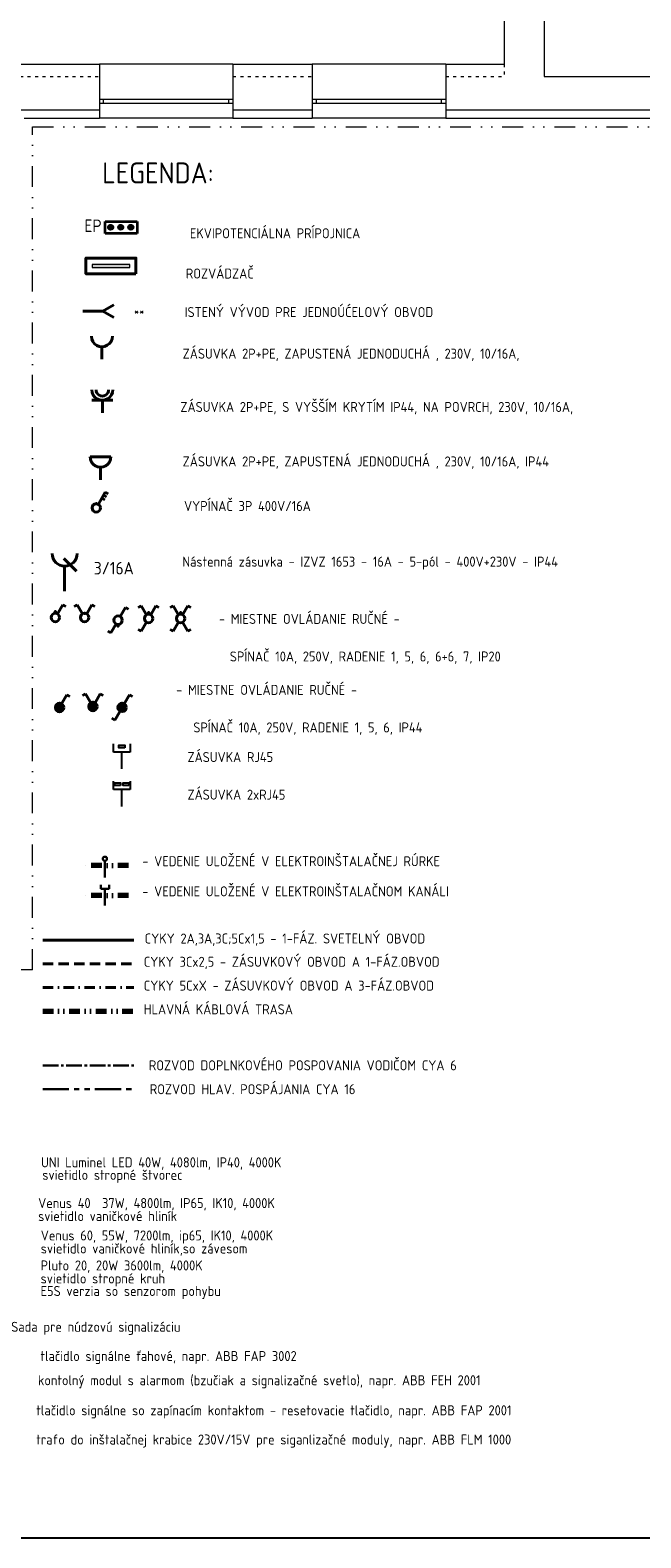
# Model space of a CAD drawing. Header units: millimetres. Extents: x 15895 to 58613, y -11754 to 79916.
# Tile 19 of 21: x 28752 to 36068, y 50216 to 68275. Entities that reach past the tile are written whole.
import ezdxf
from ezdxf.enums import TextEntityAlignment as Align

# ---------------------------------------------------------------- set-up
doc = ezdxf.new("R2010")
doc.units = ezdxf.units.MM
for name, pattern in [('ACAD_ISO03W100', [30, 12, -18]), ('DASHDOT', [1, 0.5, -0.25, 0, -0.25]), ('DASHED2', [0.375, 0.25, -0.125]), ('DGN STYLE 4', [1.514702, 0.756878, -0.378439, 0.000946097, -0.378439]), ('DIVIDE', [1.25, 0.5, -0.25, 0, -0.25, 0, -0.25]), ('DĚLICÍ2', [15.875, 6.35, -3.175, 0, -3.175, 0, -3.175]), ('SDRUŽENÁ2', [1.25, 0.625, -0.125, 0.125, -0.125, 0.125, -0.125]), ('STŘEDOVÁ2', [1.125, 0.75, -0.125, 0.125, -0.125])]:
    doc.linetypes.add(name, pattern=pattern)
doc.layers.get('0').update_dxf_attribs({"linetype": 'CONTINUOUS'})
for name, color, linetype, lineweight in [('1- UZEMNENIE', 3, 'CONTINUOUS', 35), ('1-ENN - SILN. ŽLABY', 165, 'CONTINUOUS', 70), ('1-ENN-SVETLÁ', 4, 'CONTINUOUS', 40), ('1-ENN-ZÁSUVKY', 1, 'CONTINUOUS', 40), ('2DE_SPP', 41, 'CONTINUOUS', 25), ('EL.ŽLABY', 120, 'CONTINUOUS', 18), ('EL1', 7, 'CONTINUOUS', 30), ('EL2', 7, 'CONTINUOUS', 40), ('EL3', 4, 'CONTINUOUS', 40), ('EL_POPIS', 7, 'CONTINUOUS', 25), ('ELEKTRO NN', 1, 'CONTINUOUS', 40), ('HLAVNÉ POSPÁJANIE - TRASY', 30, 'DGN STYLE 4', 30), ('tenka', 7, 'CONTINUOUS', 0), ('TEXT', 7, 'CONTINUOUS', 9)]:
    doc.layers.add(name, color=color, linetype=linetype, lineweight=lineweight)
doc.styles.add('CP_ATTR', font='isocp.shx')
doc.styles.add('ISOCP', font='isocp.shx')
doc.styles.get("Standard").update_dxf_attribs({"font": 'isocp.shx'})

# ---------------------------------------------------------------- blocks, each defined once
blk = doc.blocks.new('rozvadzač')
at = {"linetype": 'Continuous', "lineweight": 5}
blk.add_hatch(color=256, dxfattribs=at).paths.add_polyline_path([(-150, -300), (-100, -300), (-100, 300), (-150, 300)])
at = {"linetype": 'Continuous'}
blk.add_lwpolyline([(-250, -400), (0, -400), (0, 400), (-250, 400)], close=True, dxfattribs=at)
at = {"linetype": 'Continuous', "lineweight": 5}
blk.add_lwpolyline([(-150, -300), (-100, -300), (-100, 300), (-150, 300)], close=True, dxfattribs=at)
blk = doc.blocks.new('vyvod el')
at = {"layer": 'EL2', "linetype": 'Continuous'}
for p, q in [((0, 0), (4.800003, 0)), ((4.800003, 0), (7.398087, 1.5)), ((4.800003, 0), (7.398087, -1.5))]:
    blk.add_line(p, q, dxfattribs=at)
at = {"layer": 'EL1', "linetype": 'Continuous', "flags": 1}
blk.add_attdef('ZARIZENI', (0, 0), '', height=2, dxfattribs=at)
at = {"layer": 'EL1', "flags": 8}
blk.add_attdef('POPIS', text='', height=2, dxfattribs=at).set_placement((13.5, 0), align=Align.MIDDLE)
blk.add_attdef('DRUH', (2.5, -2.5), '', height=1.7, dxfattribs=at)
blk = doc.blocks.new('zasuvka dvojita zap')
at = {"layer": 'EL2'}
for p, q in [((-2.49, 3), (0.01, 3)), ((0, 3), (2.5, 3))]:
    blk.add_line(p, q, dxfattribs=at)
at = {"layer": 'EL2', "linetype": 'Continuous'}
blk.add_line((0, 0), (0, 3), dxfattribs=at)
for radius in [2.5, 1.5]:
    blk.add_arc((0, 5.5), radius, 180, 0.4405, dxfattribs=at)
at = {"layer": 'EL1', "linetype": 'Continuous', "flags": 8}
blk.add_attdef('POPIS', text='', height=2, dxfattribs=at).set_placement((0, 8), align=Align.MIDDLE)
at = {"layer": 'EL1', "linetype": 'Continuous', "flags": 1}
blk.add_attdef('ZARIZENI', (0, 2.4), '', height=2, dxfattribs=at)
at = {"layer": 'EL1', "flags": 8}
blk.add_attdef('DRUH', (3, 3.5), '', height=1.7, dxfattribs=at)
blk = doc.blocks.new('zasuvka IP44')
at = {"layer": 'EL2'}
blk.add_line((-2.5, 5.5), (2.5, 5.5), dxfattribs=at)
at = {"layer": 'EL2', "linetype": 'Continuous'}
blk.add_line((0, 0), (0, 3), dxfattribs=at)
blk.add_arc((0, 5.5), 2.5, 180, 0.4405, dxfattribs=at)
at = {"layer": 'EL1', "linetype": 'Continuous', "flags": 8}
blk.add_attdef('POPIS', text='', height=2, dxfattribs=at).set_placement((0, 8), align=Align.MIDDLE)
at = {"layer": 'EL1', "linetype": 'Continuous', "flags": 1}
blk.add_attdef('ZARIZENI', (0, 2.4), '', height=2, dxfattribs=at)
at = {"layer": 'EL1', "flags": 8}
blk.add_attdef('DRUH', (3, 3.5), '', height=1.7, dxfattribs=at)
blk = doc.blocks.new('vypinač 3faz')
at = {"layer": 'EL2', "linetype": 'Continuous'}
for p, q in [((1.33, 3.31), (2.17, 4.75)), ((1.75, 4.03), (2.47, 3.61)), ((2.17, 4.75), (2.89, 4.34)), ((0.5, 1.87), (1.33, 3.31)), ((1.33, 3.31), (2.06, 2.89))]:
    blk.add_line(p, q, dxfattribs=at)
blk.add_circle((0, 1), 1, dxfattribs=at)
blk.add_point((0, 2), dxfattribs=at)
at = {"layer": 'EL1', "linetype": 'Continuous', "flags": 8}
blk.add_attdef('POPIS', text='', height=2, dxfattribs=at).set_placement((0, 7.5), align=Align.MIDDLE)
at = {"layer": 'EL1', "linetype": 'Continuous', "flags": 1}
blk.add_attdef('ZARIZENI', (0, 1.2), '', height=2, dxfattribs=at)
at = {"layer": 'EL1', "flags": 8}
blk.add_attdef('DRUH', (2, 0.5), '', height=1.7, dxfattribs=at)
blk = doc.blocks.new('EP')
at = {"linetype": 'Continuous'}
for points in [[(-169, -128, -1), (-169, -57, -1)], [(-8, -128, -1), (-8, -57, -1)], [(154, -128, -1), (154, -57, -1)]]:
    blk.add_hatch(color=256, dxfattribs=at).paths.add_polyline_path(points)
for p, q in [((-255, 0), (255, 0)), ((-255, -192), (-255, 0)), ((255, 0), (255, -192)), ((255, -192), (-255, -192))]:
    blk.add_line(p, q, dxfattribs=at)
for centre in [(-169, -92), (-8, -92), (154, -92)]:
    blk.add_circle(centre, 35.6, dxfattribs=at)
at = {"layer": '1-ENN-ZÁSUVKY'}
blk.add_attdef('NAZOV', text='', height=150, dxfattribs=at).set_placement((0, -500), align=Align.CENTER)
blk = doc.blocks.new('zasuvka pod omietku')
at = {"layer": 'EL2', "linetype": 'Continuous'}
blk.add_line((0, 0), (0, 3), dxfattribs=at)
blk.add_arc((0, 5.5), 2.5, 180, 0.4405, dxfattribs=at)
at = {"layer": 'EL1', "linetype": 'Continuous', "flags": 8}
blk.add_attdef('POPIS', text='', height=2, dxfattribs=at).set_placement((0, 8), align=Align.MIDDLE)
at = {"layer": 'EL1', "linetype": 'Continuous', "flags": 1}
blk.add_attdef('ZARIZENI', (0, 2.4), '', height=2, dxfattribs=at)
at = {"layer": 'EL1', "flags": 8}
blk.add_attdef('DRUH', (3, 3.5), '', height=1.7, dxfattribs=at)
blk = doc.blocks.new('spínač 6+6')
at = {"linetype": 'Continuous'}
blk.add_point((0, 2.4), dxfattribs=at)
blk.add_point((0, 2.4), dxfattribs=at)
blk.add_point((0, 2.4), dxfattribs=at)
at = {"layer": 'EL2', "linetype": 'Continuous'}
for p, q in [((-1.75, 4.03), (-2.47, 3.61)), ((-0.5, 1.87), (-1.75, 4.03)), ((0.5, 1.87), (1.75, 4.03)), ((1.75, 4.03), (2.47, 3.61)), ((-0.5, 0.13), (-1.75, -2.03)), ((-1.75, -2.03), (-2.47, -1.61))]:
    blk.add_line(p, q, dxfattribs=at)
blk.add_circle((0, 1), 1, dxfattribs=at)
at = {"layer": 'EL1', "linetype": 'Continuous', "flags": 8}
blk.add_attdef('POPIS', text='', height=2, dxfattribs=at).set_placement((0, 7), align=Align.MIDDLE)
at = {"layer": 'EL1', "linetype": 'Continuous', "flags": 1}
blk.add_attdef('ZARIZENI', (0, 1.2), '', height=2, dxfattribs=at)
at = {"layer": 'EL1', "flags": 8}
blk.add_attdef('DRUH', (2, 0.5), '', height=1.7, dxfattribs=at)
blk = doc.blocks.new('spínač 7')
at = {"layer": 'EL2', "linetype": 'Continuous'}
for p, q in [((-1.75, 4.03), (-2.47, 3.61)), ((-0.5, 1.87), (-1.75, 4.03)), ((0.5, 1.87), (1.75, 4.03)), ((1.75, 4.03), (2.47, 3.61)), ((-0.5, 0.13), (-1.75, -2.03)), ((0.5, 0.13), (1.75, -2.03)), ((-1.75, -2.03), (-2.47, -1.61)), ((1.75, -2.03), (2.47, -1.61))]:
    blk.add_line(p, q, dxfattribs=at)
blk.add_circle((0, 1), 1, dxfattribs=at)
blk.add_point((0, 2.4), dxfattribs=at)
blk.add_point((0, 2.4), dxfattribs=at)
at = {"layer": 'EL1', "linetype": 'Continuous', "flags": 8}
blk.add_attdef('POPIS', text='', height=2, dxfattribs=at).set_placement((0, 7), align=Align.MIDDLE)
at = {"layer": 'EL1', "linetype": 'Continuous', "flags": 1}
blk.add_attdef('ZARIZENI', (0, 1.2), '', height=2, dxfattribs=at)
at = {"layer": 'EL1', "flags": 8}
blk.add_attdef('DRUH', (2, 0.5), '', height=1.7, dxfattribs=at)
blk = doc.blocks.new('spínač 1 na povrch')
at = {"layer": 'EL2', "linetype": 'Continuous'}
for p, q in [((0.5, 1.87), (1.75, 4.03)), ((1.75, 4.03), (2.47, 3.61)), ((-1, 1.08), (1, 1.08)), ((-0.99, 0.83), (0.99, 0.83)), ((-0.94, 1.33), (0.94, 1.33)), ((-0.91, 0.58), (0.91, 0.58)), ((-0.81, 1.58), (0.81, 1.58)), ((-0.75, 0.33), (0.75, 0.33)), ((-0.55, 1.83), (0.55, 1.83)), ((-0.4, 0.08), (0.4, 0.08))]:
    blk.add_line(p, q, dxfattribs=at)
blk.add_circle((0, 1), 1, dxfattribs=at)
blk.add_point((0, 2), dxfattribs=at)
at = {"layer": 'EL1', "linetype": 'Continuous', "flags": 8}
blk.add_attdef('POPIS', text='', height=2, dxfattribs=at).set_placement((0, 7), align=Align.MIDDLE)
at = {"layer": 'EL1', "linetype": 'Continuous', "flags": 1}
blk.add_attdef('ZARIZENI', (0, 1.2), '', height=2, dxfattribs=at)
at = {"layer": 'EL1', "flags": 8}
blk.add_attdef('DRUH', (2, 0.5), '', height=1.7, dxfattribs=at)
blk = doc.blocks.new('spínač 5')
at = {"linetype": 'Continuous'}
blk.add_point((0, 2), dxfattribs=at)
blk.add_point((0, 2), dxfattribs=at)
at = {"layer": 'EL2', "linetype": 'Continuous'}
for p, q in [((-1.75, 4.03), (-2.47, 3.61)), ((-0.5, 1.87), (-1.75, 4.03)), ((0.5, 1.87), (1.75, 4.03)), ((1.75, 4.03), (2.47, 3.61))]:
    blk.add_line(p, q, dxfattribs=at)
blk.add_circle((0, 1), 1, dxfattribs=at)
at = {"layer": 'EL1', "linetype": 'Continuous', "flags": 8}
blk.add_attdef('POPIS', text='', height=2, dxfattribs=at).set_placement((0, 7), align=Align.MIDDLE)
at = {"layer": 'EL1', "linetype": 'Continuous', "flags": 1}
blk.add_attdef('ZARIZENI', (0, 1.2), '', height=2, dxfattribs=at)
at = {"layer": 'EL1', "flags": 8}
blk.add_attdef('DRUH', (2, 0.5), '', height=1.7, dxfattribs=at)
blk = doc.blocks.new('Spínač 5_IP55')
at = {"layer": 'EL2', "linetype": 'Continuous'}
for p, q in [((-1.75, 4.03), (-2.47, 3.61)), ((-0.5, 1.87), (-1.75, 4.03)), ((0.5, 1.87), (1.75, 4.03)), ((1.75, 4.03), (2.47, 3.61)), ((-1, 1.08), (1, 1.08)), ((-0.99, 0.83), (0.99, 0.83)), ((-0.94, 1.33), (0.94, 1.33)), ((-0.91, 0.58), (0.91, 0.58)), ((-0.81, 1.58), (0.81, 1.58)), ((-0.75, 0.33), (0.75, 0.33)), ((-0.55, 1.83), (0.55, 1.83)), ((-0.4, 0.08), (0.4, 0.08))]:
    blk.add_line(p, q, dxfattribs=at)
blk.add_circle((0, 1), 1, dxfattribs=at)
blk.add_point((0, 2), dxfattribs=at)
at = {"layer": 'EL1', "linetype": 'Continuous', "flags": 8}
blk.add_attdef('POPIS', text='', height=2, dxfattribs=at).set_placement((0, 7), align=Align.MIDDLE)
at = {"layer": 'EL1', "linetype": 'Continuous', "flags": 1}
blk.add_attdef('ZARIZENI', (0, 1.2), '', height=2, dxfattribs=at)
at = {"layer": 'EL1', "flags": 8}
blk.add_attdef('DRUH', (2, 0.5), '', height=1.7, dxfattribs=at)
blk = doc.blocks.new('spínač 6')
at = {"linetype": 'Continuous'}
blk.add_point((0, 2.4), dxfattribs=at)
blk.add_point((0, 2.4), dxfattribs=at)
blk.add_point((0, 2.4), dxfattribs=at)
at = {"layer": 'EL2', "linetype": 'Continuous'}
for p, q in [((0.5, 1.87), (1.75, 4.03)), ((1.75, 4.03), (2.47, 3.61)), ((-0.5, 0.13), (-1.75, -2.03)), ((-1.75, -2.03), (-2.47, -1.61))]:
    blk.add_line(p, q, dxfattribs=at)
blk.add_circle((0, 1), 1, dxfattribs=at)
at = {"layer": 'EL1', "linetype": 'Continuous', "flags": 8}
blk.add_attdef('POPIS', text='', height=2, dxfattribs=at).set_placement((0, 7), align=Align.MIDDLE)
at = {"layer": 'EL1', "linetype": 'Continuous', "flags": 1}
blk.add_attdef('ZARIZENI', (0, 1.2), '', height=2, dxfattribs=at)
at = {"layer": 'EL1', "flags": 8}
blk.add_attdef('DRUH', (2, 0.5), '', height=1.7, dxfattribs=at)
blk = doc.blocks.new('ELJQ7')
at = {"layer": 'EL2', "linetype": 'Continuous'}
for p, q in [((0.5, 1.87), (1.75, 4.03)), ((1.75, 4.03), (2.47, 3.61)), ((-0.5, 0.13), (-1.75, -2.03)), ((-1, 1.08), (1, 1.08)), ((-0.99, 0.83), (0.99, 0.83)), ((-0.94, 1.33), (0.94, 1.33)), ((-0.91, 0.58), (0.91, 0.58)), ((-0.81, 1.58), (0.81, 1.58)), ((-0.75, 0.33), (0.75, 0.33)), ((-0.55, 1.83), (0.55, 1.83)), ((-0.4, 0.08), (0.4, 0.08)), ((-1.75, -2.03), (-2.47, -1.61))]:
    blk.add_line(p, q, dxfattribs=at)
blk.add_circle((0, 1), 1, dxfattribs=at)
blk.add_point((0, 2), dxfattribs=at)
at = {"layer": 'EL1', "linetype": 'Continuous', "flags": 8}
blk.add_attdef('POPIS', text='', height=2, dxfattribs=at).set_placement((0, 7), align=Align.MIDDLE)
at = {"layer": 'EL1', "linetype": 'Continuous', "flags": 1}
blk.add_attdef('ZARIZENI', (0, 1.2), '', height=2, dxfattribs=at)
at = {"layer": 'EL1', "flags": 8}
blk.add_attdef('DRUH', (2, 0.5), '', height=1.7, dxfattribs=at)
blk = doc.blocks.new('spínač 1')
at = {"linetype": 'Continuous'}
blk.add_point((0, 2.4), dxfattribs=at)
at = {"layer": 'EL2', "linetype": 'Continuous'}
for p, q in [((0.5, 1.87), (1.75, 4.03)), ((1.75, 4.03), (2.47, 3.61))]:
    blk.add_line(p, q, dxfattribs=at)
blk.add_circle((0, 1), 1, dxfattribs=at)
at = {"layer": 'EL1', "linetype": 'Continuous', "flags": 8}
blk.add_attdef('POPIS', text='', height=2, dxfattribs=at).set_placement((0, 7), align=Align.MIDDLE)
at = {"layer": 'EL1', "linetype": 'Continuous', "flags": 1}
blk.add_attdef('ZARIZENI', (0, 1.2), '', height=2, dxfattribs=at)
at = {"layer": 'EL1', "flags": 8}
blk.add_attdef('DRUH', (2, 0.5), '', height=1.7, dxfattribs=at)
blk = doc.blocks.new('cpel_2590b_zncjpgd')
blk.add_arc((0, -2.5), 2.5, 0, 180)
at = {"linetype": 'ByBlock', "style": 'CP_ATTR', "flags": 9}
for tag in ['NAME', 'GROUP', 'NUMBER', 'PRODUCER', 'ARTICLE', 'PRODUCT-TYPE', 'ORDER-NO', 'CHARACTER', 'POWER', 'VOLTAGE', 'WEIGHT', 'OTHER']:
    blk.add_attdef(tag, text='', height=0.000625, dxfattribs=at).set_placement((-2.5, -2.5), align=Align.MIDDLE_LEFT)
blk = doc.blocks.new('cpel_2585c1_zncjpgd')
blk.add_line((-2.63, 0.99), (-0.13, 3.49))
at = {"linetype": 'ByBlock', "style": 'CP_ATTR', "flags": 9}
for tag, p in [('NAME', (-2.5, 1.25)), ('NUMBER', (-2.5, 1.25)), ('PRODUCER', (-2.5, 1.25)), ('ARTICLE', (-2.5, 1.25)), ('PRODUCT-TYPE', (-2.5, 1.25)), ('ORDER-NO', (-2.5, 1.25)), ('CHARACTER', (-2.5, 1.25)), ('VOLTAGE', (-2.5, 1.25)), ('OTHER', (-2.5, 1.25)), ('GROUP', (-2.49, 1.25)), ('POWER', (-2.49, 1.25)), ('WEIGHT', (-2.49, 1.25))]:
    blk.add_attdef(tag, text='', height=0.000625, dxfattribs=at).set_placement(p, align=Align.MIDDLE_LEFT)
blk = doc.blocks.new('CPEL_socket_02x_zncjpgd')
blk.add_line((0, 0), (0, -0.4))
at = {"xscale": 0.08, "yscale": 0.08, "zscale": 0.08}
for name, p in [('cpel_2590b_zncjpgd', (0, -0.4)), ('cpel_2585c1_zncjpgd', (0.2, -0.6))]:
    blk.add_blockref(name, p, dxfattribs=at)
at = {"linetype": 'ByBlock', "style": 'CP_ATTR', "flags": 9}
for tag, p in [('ORDER-NO', (-0.176, -0.301)), ('CHARACTER', (-0.176, -0.3)), ('NAME', (-0.176, -0.3)), ('GROUP', (-0.175, -0.301)), ('NUMBER', (-0.176, -0.301)), ('PRODUCER', (-0.175, -0.3)), ('ARTICLE', (-0.175, -0.3)), ('PRODUCT-TYPE', (-0.176, -0.301)), ('POWER', (-0.175, -0.301)), ('VOLTAGE', (-0.175, -0.301)), ('WEIGHT', (-0.175, -0.3)), ('OTHER', (-0.175, -0.3)), ('FUNCTION', (-0.175, -0.301)), ('LINK', (-0.176, -0.301))]:
    blk.add_attdef(tag, text='', height=0.000625, dxfattribs=at).set_placement(p, align=Align.MIDDLE_LEFT)
at = {"style": 'CP_ATTR', "flags": 12}
for tag, p in [('m', (0.34, -0.3)), ('n', (0, -0.64))]:
    blk.add_attdef(tag, text='', height=0.2, dxfattribs=at).set_placement(p, align=Align.MIDDLE_CENTER)
blk = doc.blocks.new('ELJU9')
at = {"layer": 'EL1', "linetype": 'Continuous'}
for p, q in [((-1, 1.6), (-1, 2.6)), ((0, 1.6), (-1, 1.6)), ((0, 1.6), (1, 1.6)), ((0, -2.4), (0, 1.6)), ((1, 1.6), (1, 2.6))]:
    blk.add_line(p, q, dxfattribs=at)
blk.add_attdef('ULOZENI', text='', height=1.7, dxfattribs=at).set_placement((0, 4.5), align=Align.MIDDLE)
at = {"layer": 'EL1', "linetype": 'Continuous', "flags": 1}
blk.add_attdef('DELKA', (0, -2), '', height=2, dxfattribs=at)
blk = doc.blocks.new('ELJU3')
at = {"layer": 'EL1', "linetype": 'Continuous'}
blk.add_line((0, 1.1), (0, -2.9), dxfattribs=at)
blk.add_circle((0, 1.6), 0.5, dxfattribs=at)
blk.add_attdef('ULOZENI', text='', height=1.7, dxfattribs=at).set_placement((0, 4), align=Align.MIDDLE)
at = {"layer": 'EL1', "linetype": 'Continuous', "flags": 1}
blk.add_attdef('DELKA', (0, -2.5), '', height=2, dxfattribs=at)
blk = doc.blocks.new('CPEL_3395')
for p, q in [((0, 0), (0, -0.4)), ((-0.2, -0.6), (-0.2, -0.4)), ((-0.2, -0.4), (0.2, -0.4)), ((0.2, -0.4), (0.2, -0.6))]:
    blk.add_line(p, q)
blk.add_lwpolyline([(-0.071, -0.5), (0.071, -0.5), (0.071, -0.567), (-0.071, -0.567)], close=True)
at = {"linetype": 'ByBlock', "style": 'CP_ATTR', "flags": 9}
for tag, p in [('NAME', (-0.092, -0.418)), ('GROUP', (-0.092, -0.418)), ('NUMBER', (-0.092, -0.418)), ('PRODUCER', (-0.092, -0.418)), ('ARTICLE', (-0.092, -0.418)), ('CHARACTER', (-0.092, -0.418)), ('VOLTAGE', (-0.092, -0.419)), ('WEIGHT', (-0.092, -0.418)), ('OTHER', (-0.092, -0.418)), ('PRODUCT-TYPE', (-0.092, -0.419)), ('ORDER-NO', (-0.092, -0.419)), ('POWER', (-0.092, -0.419))]:
    blk.add_attdef(tag, text='', height=0.00005, dxfattribs=at).set_placement(p, align=Align.MIDDLE_LEFT)
blk = doc.blocks.new('CPEL_3396')
for p, q in [((0, 0), (0, -0.4)), ((-0.2, -0.6), (-0.2, -0.4)), ((-0.2, -0.4), (0.2, -0.4)), ((0.2, -0.4), (0.2, -0.6))]:
    blk.add_line(p, q)
for points in [[(-0.171, -0.5), (-0.029, -0.5), (-0.029, -0.567), (-0.171, -0.567)], [(0.029, -0.5), (0.171, -0.5), (0.171, -0.567), (0.029, -0.567)]]:
    blk.add_lwpolyline(points, close=True)
at = {"linetype": 'ByBlock', "style": 'CP_ATTR'}
for tag, height, flags, p in [('ARTICLE', 0.286, 8, (-0.092, -0.418)), ('NUMBER', 0.286, 8, (-0.092, -0.418)), ('NAME', 0.00005, 9, (-0.092, -0.418)), ('GROUP', 0.00005, 9, (-0.092, -0.418)), ('PRODUCER', 0.00005, 9, (-0.092, -0.418)), ('CHARACTER', 0.00005, 9, (-0.092, -0.418)), ('VOLTAGE', 0.00005, 9, (-0.092, -0.419)), ('WEIGHT', 0.00005, 9, (-0.092, -0.418)), ('OTHER', 0.00005, 9, (-0.092, -0.418)), ('PRODUCT-TYPE', 0.00005, 9, (-0.092, -0.419)), ('ORDER-NO', 0.00005, 9, (-0.092, -0.419)), ('POWER', 0.00005, 9, (-0.092, -0.419))]:
    blk.add_attdef(tag, text='', height=height, dxfattribs=dict(at, flags=flags)).set_placement(p, align=Align.MIDDLE_LEFT)

msp = doc.modelspace()

# ---------------------------------------------------------------- linework, layer by layer
msp.add_lwpolyline([(47426, 79916), (15926, 79916), (15926, 50216), (47426, 50216)], close=True)
at = {"layer": '1-ENN - SILN. ŽLABY', "linetype": 'DĚLICÍ2', "ltscale": 20}
for p, q in [((29929, 58270), (29365, 58270)), ((29929, 57909), (29365, 57909)), ((28903, 56524), (29996, 56524))]:
    msp.add_line(p, q, dxfattribs=at)
at = {"layer": '1-ENN-SVETLÁ'}
msp.add_line((28903, 57377), (29996, 57377), dxfattribs=at)
at = {"layer": '1-ENN-ZÁSUVKY', "linetype": 'DASHED2', "ltscale": 500}
msp.add_line((28903, 57093), (29996, 57093), dxfattribs=at)
at = {"layer": '1-ENN-ZÁSUVKY', "color": 1, "linetype": 'DASHDOT', "ltscale": 250}
msp.add_line((28903, 56808), (29996, 56808), dxfattribs=at)
at = {"layer": 'HLAVNÉ POSPÁJANIE - TRASY', "linetype": 'STŘEDOVÁ2', "ltscale": 250}
msp.add_line((28903, 55874), (29996, 55874), dxfattribs=at)
at = {"layer": 'HLAVNÉ POSPÁJANIE - TRASY', "linetype": 'SDRUŽENÁ2', "ltscale": 500}
msp.add_line((28903, 55589), (29996, 55589), dxfattribs=at)
at = {"layer": 'tenka'}
for p, q in [((34431, 73258), (34431, 67869)), ((34911, 72419), (34911, 67719)), ((28031, 67869), (29581, 67869)), ((29581, 67869), (29581, 67219)), ((31181, 67869), (29581, 67869)), ((31181, 67869), (32131, 67869)), ((31181, 67869), (31181, 67219)), ((32131, 67869), (32131, 67219)), ((33731, 67869), (32131, 67869)), ((33731, 67869), (34431, 67869)), ((33731, 67869), (33731, 67219)), ((34911, 67719), (45181, 67719)), ((29581, 67449), (31181, 67449)), ((29581, 67399), (31181, 67399)), ((29631, 67399), (29631, 67449)), ((31131, 67399), (31131, 67449)), ((32131, 67449), (33731, 67449)), ((32131, 67399), (33731, 67399)), ((32181, 67399), (32181, 67449)), ((33681, 67399), (33681, 67449)), ((28681, 67219), (29581, 67219)), ((31181, 67219), (29581, 67219)), ((31181, 67219), (32131, 67219)), ((33731, 67219), (32131, 67219)), ((33731, 67219), (45681, 67219))]:
    msp.add_line(p, q, dxfattribs=at)
at = {"layer": 'tenka', "linetype": 'ACAD_ISO03W100', "ltscale": 3}
for p, q in [((34431, 67869), (34431, 67719)), ((28181, 67719), (29581, 67719)), ((31181, 67719), (32131, 67719)), ((33731, 67719), (34431, 67719))]:
    msp.add_line(p, q, dxfattribs=at)
at = {"layer": 'tenka', "linetype": 'Continuous'}
for p, q in [((28581, 67319), (29581, 67319)), ((31181, 67319), (32131, 67319)), ((33731, 67319), (45581, 67319))]:
    msp.add_line(p, q, dxfattribs=at)
at = {"layer": 'tenka', "linetype": 'DIVIDE', "ltscale": 500}
for p, q in [((28781, 67119), (45781, 67119)), ((28781, 57019), (28781, 67119)), ((28781, 57019), (17531, 57019))]:
    msp.add_line(p, q, dxfattribs=at)

# ---------------------------------------------------------------- block references
at = {"layer": '1- UZEMNENIE'}
ref = msp.add_blockref('EP', (29843, 65983, -4185), dxfattribs=dict(at, xscale=0.75, yscale=0.75, zscale=0.75))
ref.add_attrib('NAZOV', 'EP', dxfattribs={"layer": '1-ENN-ZÁSUVKY', "height": 150}).set_placement((29505, 65857, -4185), align=Align.CENTER)
at = {"layer": '1-ENN-SVETLÁ', "xscale": 50, "yscale": 50, "zscale": 50}
msp.add_blockref('vyvod el', (29383, 64908), dxfattribs=at).add_auto_attribs({'POPIS': '**'})
for name, p in [('spínač 5', (29404, 61190)), ('spínač 6+6', (30171, 61178)), ('spínač 7', (30554, 61178)), ('Spínač 5_IP55', (29504, 60124)), ('spínač 1 na povrch', (29104, 60112)), ('ELJQ7', (29854, 60113, -4185))]:
    msp.add_blockref(name, p, dxfattribs=at)
at = {"layer": '1-ENN-SVETLÁ', "xscale": 50, "yscale": 50, "zscale": 50, "rotation": 180}
msp.add_blockref('spínač 6', (29806, 61258), dxfattribs=at)
at = {"layer": '1-ENN-ZÁSUVKY', "xscale": 50, "yscale": 50, "zscale": 50}
for name, p in [('zasuvka dvojita zap', (29617, 63692)), ('zasuvka IP44', (29594, 62889)), ('vypinač 3faz', (29544, 62503))]:
    msp.add_blockref(name, p, dxfattribs=at)
at = {"layer": '1-ENN-ZÁSUVKY'}
ref = msp.add_blockref('CPEL_socket_02x_zncjpgd', (29165, 61556), dxfattribs=dict(at, xscale=-750, yscale=750, zscale=750, rotation=180))
ref.add_attrib('m', '3/16A', dxfattribs={"layer": '0', "height": 150, "style": 'CP_ATTR', "flags": 12}).set_placement((29754, 61831), align=Align.MIDDLE_CENTER)
at = {"layer": '2DE_SPP', "xscale": 500, "yscale": 500, "zscale": 500, "rotation": 180}
for name, p in [('CPEL_3395', (29850, 59428)), ('CPEL_3396', (29850, 58978))]:
    msp.add_blockref(name, p, dxfattribs=at)
at = {"layer": 'EL.ŽLABY', "ltscale": 20, "xscale": 50, "yscale": 50, "zscale": 50}
msp.add_blockref('zasuvka pod omietku', (29612, 64333), dxfattribs=at)
at = {"layer": 'EL3', "xscale": 50, "yscale": 50, "zscale": 50}
for name, p in [('ELJU3', (29647, 58270)), ('ELJU9', (29647, 57909))]:
    msp.add_blockref(name, p, dxfattribs=at)
at = {"layer": 'ELEKTRO NN', "linetype": 'Continuous', "xscale": 0.75, "yscale": 0.75, "zscale": 0.75, "rotation": 90}
msp.add_blockref('rozvadzač', (29720, 65544), dxfattribs=at)
at = {"layer": 'ELEKTRO NN', "xscale": 50, "yscale": 50, "zscale": 50}
msp.add_blockref('spínač 1', (29054, 61190), dxfattribs=at)

# ---------------------------------------------------------------- texts
at = {"layer": 'EL_POPIS', "linetype": 'Continuous', "style": 'ISOCP'}
for s, p in [(' EKVIPOTENCIÁLNA PRÍPOJNICA', (30597, 65782, -4185)), ('ROZVÁDZAČ ', (30617, 65300)), ('ISTENÝ VÝVOD PRE JEDNOÚĆELOVÝ OBVOD', (30602, 64838)), ('ZÁSUVKA 2P+PE, ZAPUSTENÁ JEDNODUCHÁ , 230V, 10/16A,', (30579, 64340)), ('ZÁSUVKA 2P+PE, S VYŠŠÍM KRYTÍM IP44, NA POVRCH, 230V, 10/16A,', (30552, 63702)), ('ZÁSUVKA 2P+PE, ZAPUSTENÁ JEDNODUCHÁ , 230V, 10/16A, IP44', (30579, 63049)), (' VYPÍNAČ 3P 400V/16A', (30527, 62515)), ('Nástenná zásuvka - IZVZ 1653 - 16A - 5-pól - 400V+230V - IP44', (30575, 61849)), ('ZÁSUVKA RJ45', (30637, 59508)), ('ZÁSUVKA 2xRJ45', (30637, 59058)), ('- VEDENIE ULOŽENÉ V ELEKTROINŠTALAČNEJ RÚRKE', (30096, 58261)), ('- VEDENIE ULOŽENÉ V ELEKTROINŠTALAČNOM KANÁLI', (30096, 57900)), ('CYKY 2A,3A,3C;5Cx1,5 - 1-FÁZ. SVETELNÝ OBVOD', (30124, 57335)), ('CYKY 3Cx2,5 - ZÁSUVKOVÝ OBVOD A 1-FÁZ.OBVOD', (30113, 57056)), ('CYKY 5CxX - ZÁSUVKOVÝ OBVOD A 3-FÁZ.OBVOD', (30113, 56771)), ('HLAVNÁ KÁBLOVÁ TRASA', (30113, 56487)), ('ROZVOD DOPLNKOVÉHO POSPOVANIA VODIČOM CYA 6 ', (30174, 55816)), ('ROZVOD HLAV. POSPÁJANIA CYA 16', (30185, 55530)), ('UNI Luminel LED 40W, 4080lm, IP40, 4000K', (28883, 54654)), ('svietidlo stropné štvorec', (28898, 54504)), ('Venus 40  37W, 4800lm, IP65, IK10, 4000K', (28848, 54166)), ('svietidlo vaničkové hliník', (28848, 54010)), ('Venus 60, 55W, 7200lm, ip65, IK10, 4000K', (28879, 53778)), ('svietidlo vaničkové hliník,so závesom', (28879, 53622)), ('Pluto 20, 20W 3600lm, 4000K', (28877, 53419)), ('svietidlo stropné kruh', (28877, 53263)), ('E5S verzia so senzorom pohybu', (28877, 53113)), ('Sada pre núdzovú signalizáciu', (28525, 52684)), ('tlačidlo signálne ťahové, napr. ABB FAP 3002', (28875, 52334)), ('kontolný modul s alarmom (bzučiak a signalizačné svetlo), napr. ABB FEH 2001', (28845, 52044)), ('tlačidlo signálne so zapínacím kontaktom - resetovacie tlačidlo, napr. ABB FAP 2001', (28825, 51684)), ('trafo do inštalačnej krabice 230V/15V pre siganlizačné moduly, napr. ABB FLM 1000', (28825, 51334))]:
    msp.add_text(s, height=120, dxfattribs=at).set_placement(p)
for s, p in [('- MIESTNE OVLÁDANIE RUČNÉ -', (31013, 61283)), ('   SPÍNAČ 10A, 250V, RADENIE 1, 5, 6, 6+6, 7, IP20', (30938, 60833)), ('- MIESTNE OVLÁDANIE RUČNÉ -', (30501, 60433)), ('   SPÍNAČ 10A, 250V, RADENIE 1, 5, 6, IP44', (30501, 59983))]:
    msp.add_text(s, height=120, dxfattribs=at).set_placement(p, align=Align.TOP_LEFT)
at = {"layer": 'TEXT', "style": 'ISOCP'}
msp.add_text('LEGENDA:', height=250, dxfattribs=at).set_placement((29615, 66440))

doc.saveas('drawing.dxf')
